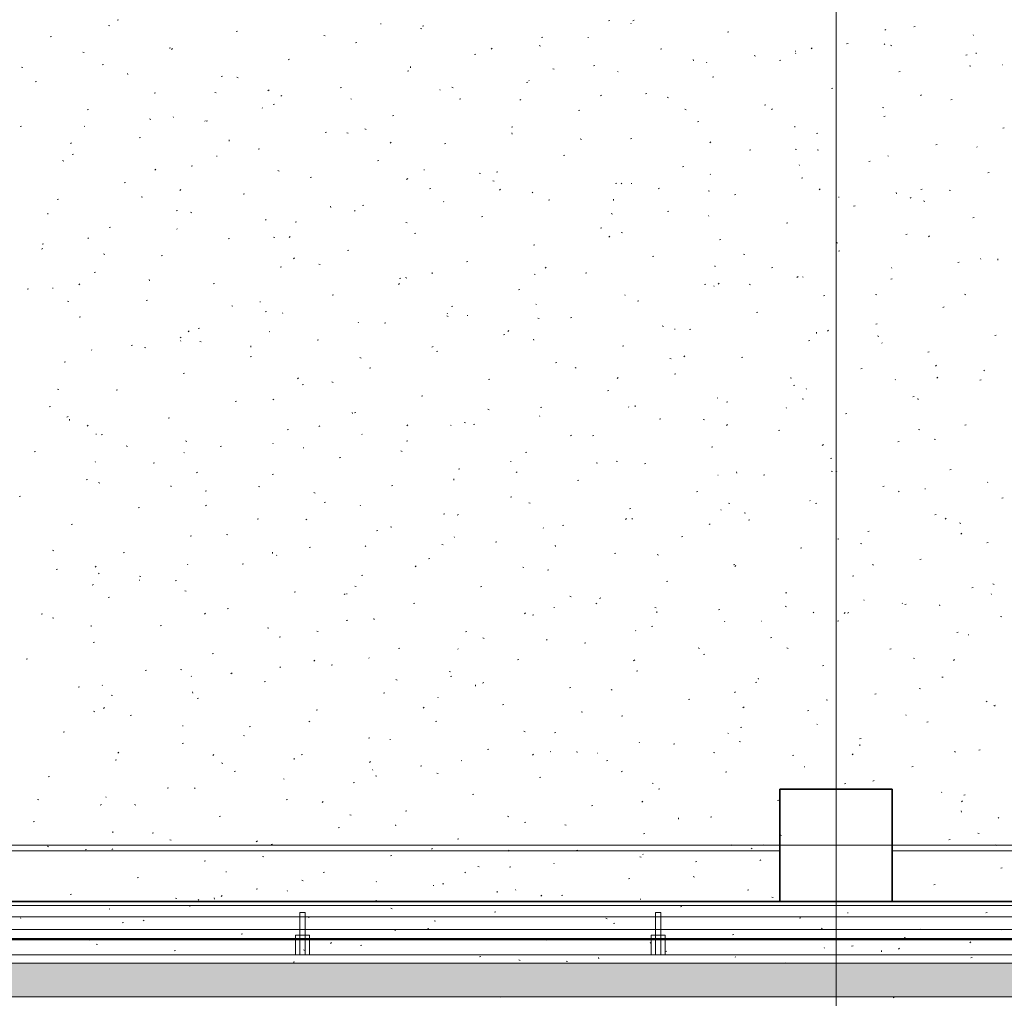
# Model space of a CAD drawing. Extents: x -743 to 300, y 62 to 1112.
# Tile 114 of 179: x -363 to -293, y 764 to 834. Entities that reach past the tile are written whole.
import ezdxf
from ezdxf.lldxf.tags import DXFTag

# ---------------------------------------------------------------- set-up
doc = ezdxf.new("R2010")
doc.units = 0
doc.layers.get('0').update_dxf_attribs({"lineweight": 13})
for name, color, linetype, lineweight, true_color in [('30 -33 Aussenwände- 3 Aussenstützen', 7, 'Continuous', 50, 0x0000dd), ('30 -35 Decken- 1 Konstruktion-Träger- Stahlbeton', 7, 'Continuous', 13, 0x33aa00), ('30 -36 Dächer- 1 Konstruktion', 7, 'Continuous', 35, 0x6666cc), ('30 -36 Dächer- 3 Dachbeläge', 7, 'Continuous', 15, 0x9999ff), ('30 -36 Dächer- 4 Dachbekleidungen', 7, 'Continuous', 9, 0xccccff), ('60- 61 allgemeine Ausstattung- 4 Terrassen', 9, 'Continuous', 9, 0x808080)]:
    doc.layers.add(name, color=color, linetype=linetype, lineweight=lineweight, true_color=true_color)
doc.layers.add('70 -71 Achsen- 1 Gebäudeachsen', color=7, linetype='STRICHPUNKT2-A06CPV7LL0', lineweight=18)
tags = doc.linetypes.add('grob-A06CPV7GL0', pattern=[14, 3, -8, 3]).pattern_tags.tags
tags[8:9] = [DXFTag(74, 4), DXFTag(75, 0), DXFTag(340, '0'), DXFTag(46, 0.0), DXFTag(50, 0.0), DXFTag(44, 0.0), DXFTag(45, 0.0)]
tags[6:7] = [DXFTag(74, 4), DXFTag(75, 0), DXFTag(340, '0'), DXFTag(46, 0.0), DXFTag(50, 0.0), DXFTag(44, 0.0), DXFTag(45, 0.0)]
tags[4:5] = [DXFTag(74, 4), DXFTag(75, 0), DXFTag(340, '0'), DXFTag(46, 0.0), DXFTag(50, 0.0), DXFTag(44, 0.0), DXFTag(45, 0.0)]
tags = doc.linetypes.add('STRICHPUNKT2-A06CPV7LL0', pattern=[12.7, 6.35, -3.175, 0, -3.175]).pattern_tags.tags
tags[10:11] = [DXFTag(74, 4), DXFTag(75, 0), DXFTag(340, '0'), DXFTag(46, 0.0), DXFTag(50, 0.0), DXFTag(44, 0.0), DXFTag(45, 0.0)]
tags[8:9] = [DXFTag(74, 4), DXFTag(75, 0), DXFTag(340, '0'), DXFTag(46, 0.0), DXFTag(50, 0.0), DXFTag(44, 0.0), DXFTag(45, 0.0)]
tags[6:7] = [DXFTag(74, 4), DXFTag(75, 0), DXFTag(340, '0'), DXFTag(46, 0.0), DXFTag(50, 0.0), DXFTag(44, 0.0), DXFTag(45, 0.0)]
tags[4:5] = [DXFTag(74, 4), DXFTag(75, 0), DXFTag(340, '0'), DXFTag(46, 0.0), DXFTag(50, 0.0), DXFTag(44, 0.0), DXFTag(45, 0.0)]

# ---------------------------------------------------------------- blocks, each defined once
blk = doc.blocks.new('Referenz-A06CPV7ML0')
at = {"layer": '30 -33 Aussenwände- 3 Aussenstützen', "color": 0, "linetype": 'Continuous', "lineweight": 35, "ltscale": 0.35}
for p, q in [((-300.852, 778.912), (-308.852, 778.912)), ((-308.852, 778.912), (-308.852, 770.912)), ((-300.852, 770.912), (-300.852, 778.912)), ((-308.852, 770.912), (-300.852, 770.912))]:
    blk.add_line(p, q, dxfattribs=at)
at = {"layer": '30 -33 Aussenwände- 3 Aussenstützen', "color": 0, "lineweight": 9}
for p, q in [((-304.852, 775.912), (-304.852, 773.912)), ((-305.852, 774.912), (-303.852, 774.912))]:
    blk.add_line(p, q, dxfattribs=at)
at = {"layer": '30 -35 Decken- 1 Konstruktion-Träger- Stahlbeton', "color": 0, "linetype": 'grob-A06CPV7GL0', "lineweight": -2, "ltscale": 0.13}
for p, q in [((-452.852, 774.512), (-308.852, 774.512)), ((-300.852, 774.512), (-156.852, 774.512)), ((-452.852, 770.912), (-308.852, 770.912)), ((-300.852, 770.912), (-156.852, 770.912))]:
    blk.add_line(p, q, dxfattribs=at)
at = {"layer": '30 -35 Decken- 1 Konstruktion-Träger- Stahlbeton', "color": 0, "lineweight": 35}
for p, q in [((-308.852, 774.512), (-308.852, 770.912)), ((-300.852, 774.512), (-300.852, 770.912))]:
    blk.add_line(p, q, dxfattribs=at)
at = {"layer": '30 -36 Dächer- 1 Konstruktion', "color": 0, "linetype": 'Continuous', "ltscale": 0.35}
blk.add_line((76.456, 770.912), (-608.852, 770.912), dxfattribs=at)
at = {"layer": '30 -36 Dächer- 1 Konstruktion', "color": 0, "lineweight": 25}
for p, q in [((-608.852, 770.912), (76.456, 770.912)), ((76.456, 770.912), (-608.852, 770.912)), ((76.456, 770.912), (-608.852, 770.912))]:
    blk.add_line(p, q, dxfattribs=at)
at = {"layer": '30 -36 Dächer- 1 Konstruktion', "color": 0, "lineweight": 5}
for p, q in [((-608.852, 770.912), (76.456, 770.912)), ((76.456, 770.912), (-608.852, 770.912)), ((76.456, 770.912), (-608.852, 770.912))]:
    blk.add_line(p, q, dxfattribs=at)
at = {"layer": '30 -36 Dächer- 1 Konstruktion', "color": 0, "lineweight": -2}
for p, q in [((-608.852, 770.912), (76.456, 770.912)), ((76.456, 770.912), (-608.852, 770.912)), ((76.456, 770.912), (-608.852, 770.912))]:
    blk.add_line(p, q, dxfattribs=at)
at = {"layer": '30 -36 Dächer- 1 Konstruktion', "color": 0}
blk.add_line((76.456, 770.912), (-608.852, 770.912), dxfattribs=at)
at = {"layer": '30 -36 Dächer- 3 Dachbeläge', "color": 0, "linetype": 'Continuous', "ltscale": 0.15}
for p, q in [((76.456, 766.512), (-606.852, 766.512)), ((-603.052, 764.112), (76.456, 764.112))]:
    blk.add_line(p, q, dxfattribs=at)
at = {"layer": '30 -36 Dächer- 3 Dachbeläge', "color": 0, "lineweight": 9}
for p, q in [((-603.052, 764.112), (76.456, 764.112)), ((-328.783, 764.093), (-328.707, 764.112)), ((-300.788, 764.051), (-300.712, 764.07))]:
    blk.add_line(p, q, dxfattribs=at)
at = {"layer": '30 -36 Dächer- 3 Dachbeläge', "color": 0, "lineweight": 0}
for points in [[(-603.052, 764.112), (-603.052, 766.512), (76.456, 765.155)], [(76.456, 765.155), (-603.052, 766.512), (76.456, 766.512)], [(-603.052, 764.112), (76.456, 765.155), (76.456, 764.112)]]:
    blk.add_solid(points, dxfattribs=at)
at = {"layer": '30 -36 Dächer- 4 Dachbekleidungen', "color": 0, "linetype": 'Continuous', "ltscale": 0.13}
for p, q in [((-600.452, 770.612), (76.456, 770.612)), ((-342.652, 770.112), (-343.052, 770.112)), ((-343.052, 770.112), (-343.052, 768.512)), ((-342.652, 768.512), (-342.652, 770.112)), ((-317.319, 770.112), (-317.719, 770.112)), ((-317.719, 770.112), (-317.719, 768.512)), ((-317.319, 768.512), (-317.319, 770.112)), ((76.456, 769.812), (-600.452, 769.812)), ((-600.452, 768.912), (76.456, 768.912)), ((-343.052, 768.512), (-343.352, 768.512)), ((-343.352, 768.512), (-343.352, 767.112)), ((-343.052, 767.112), (-343.052, 768.512)), ((-343.052, 768.512), (-342.652, 768.512)), ((-342.652, 768.512), (-342.652, 767.112)), ((-342.652, 768.512), (-342.352, 768.512)), ((-342.352, 768.512), (-342.352, 767.112)), ((-317.719, 768.512), (-318.019, 768.512)), ((-318.019, 768.512), (-318.019, 767.112)), ((-317.719, 767.112), (-317.719, 768.512)), ((-317.719, 768.512), (-317.319, 768.512)), ((-317.319, 768.512), (-317.319, 767.112)), ((-317.319, 768.512), (-317.019, 768.512)), ((-317.019, 768.512), (-317.019, 767.112)), ((76.456, 767.112), (-600.452, 767.112)), ((-343.352, 767.112), (-343.052, 767.112)), ((-342.652, 767.112), (-343.052, 767.112)), ((-342.352, 767.112), (-342.652, 767.112)), ((-318.019, 767.112), (-317.719, 767.112)), ((-317.319, 767.112), (-317.719, 767.112)), ((-317.019, 767.112), (-317.319, 767.112))]:
    blk.add_line(p, q, dxfattribs=at)
at = {"layer": '60- 61 allgemeine Ausstattung- 4 Terrassen', "color": 0}
for p, q in [((-356.662, 833.298), (-356.57, 833.261)), ((-356.05, 833.67), (-355.955, 833.694)), ((-337.296, 833.407), (-337.252, 833.404)), ((-334.313, 833.237), (-334.217, 833.261)), ((-321.057, 833.617), (-320.961, 833.64)), ((-319.459, 833.452), (-319.442, 833.411)), ((-319.234, 833.675), (-319.315, 833.619)), ((-299.319, 833.184), (-299.224, 833.208)), ((-360.825, 832.479), (-360.73, 832.503)), ((-347.569, 832.858), (-347.474, 832.882)), ((-341.332, 832.58), (-341.241, 832.543)), ((-334.441, 833.079), (-334.347, 833.051)), ((-325.832, 832.426), (-325.736, 832.45)), ((-322.533, 832.433), (-322.488, 832.43)), ((-312.576, 832.805), (-312.48, 832.829)), ((-301.303, 833.007), (-301.383, 832.951)), ((-295.049, 832.585), (-295.081, 832.622)), ((-339.088, 832.047), (-338.992, 832.071)), ((-326.002, 831.862), (-325.911, 831.825)), ((-304.095, 831.994), (-303.999, 832.017)), ((-301.38, 831.936), (-301.413, 831.973)), ((-300.962, 831.88), (-300.868, 831.851)), ((-358.507, 831.401), (-358.413, 831.373)), ((-352.344, 831.668), (-352.249, 831.692)), ((-352.103, 831.657), (-352.175, 831.59)), ((-330.607, 831.235), (-330.511, 831.259)), ((-329.332, 831.681), (-329.404, 831.614)), ((-317.351, 831.615), (-317.255, 831.638)), ((-310.673, 831.143), (-310.582, 831.106)), ((-307.769, 831.459), (-307.725, 831.456)), ((-307.711, 831.287), (-307.744, 831.323)), ((-306.56, 831.705), (-306.632, 831.638)), ((-295.613, 831.182), (-295.518, 831.206)), ((-294.865, 831.264), (-294.874, 831.352)), ((-362.865, 830.329), (-362.774, 830.293)), ((-357.119, 830.477), (-357.024, 830.501)), ((-343.863, 830.856), (-343.768, 830.88)), ((-335.153, 830.284), (-335.162, 830.372)), ((-322.126, 830.424), (-322.03, 830.448)), ((-315.009, 830.774), (-315.018, 830.862)), ((-314.042, 830.637), (-314.075, 830.674)), ((-308.87, 830.803), (-308.774, 830.827)), ((-295.343, 830.425), (-295.252, 830.388)), ((-293.005, 830.485), (-292.961, 830.482)), ((-355.297, 829.793), (-355.306, 829.881)), ((-348.638, 829.666), (-348.543, 829.69)), ((-347.536, 829.611), (-347.445, 829.574)), ((-335.382, 830.045), (-335.286, 830.069)), ((-325.028, 830.202), (-324.934, 830.173)), ((-320.373, 829.988), (-320.406, 830.025)), ((-313.645, 829.613), (-313.549, 829.636)), ((-300.389, 829.992), (-300.293, 830.015)), ((-361.894, 829.287), (-361.799, 829.31)), ((-326.901, 829.233), (-326.805, 829.257)), ((-326.704, 829.339), (-326.737, 829.375)), ((-353.413, 828.475), (-353.318, 828.499)), ((-349.095, 828.524), (-349.001, 828.495)), ((-345.229, 828.698), (-345.309, 828.642)), ((-344.317, 828.313), (-344.389, 828.246)), ((-340.157, 828.854), (-340.062, 828.878)), ((-333.036, 828.689), (-333.069, 828.726)), ((-332.206, 828.893), (-332.115, 828.856)), ((-321.545, 828.337), (-321.617, 828.27)), ((-318.42, 828.422), (-318.324, 828.446)), ((-305.164, 828.801), (-305.068, 828.825)), ((-298.774, 828.361), (-298.846, 828.294)), ((-344.932, 827.664), (-344.837, 827.688)), ((-339.367, 828.04), (-339.4, 828.077)), ((-331.676, 828.043), (-331.58, 828.067)), ((-327.297, 828.03), (-327.378, 827.973)), ((-316.877, 828.175), (-316.785, 828.138)), ((-309.939, 827.611), (-309.843, 827.634)), ((-296.683, 827.99), (-296.587, 828.013)), ((-358.188, 827.285), (-358.093, 827.308)), ((-345.698, 827.391), (-345.731, 827.427)), ((-336.451, 826.852), (-336.356, 826.876)), ((-323.195, 827.231), (-323.099, 827.255)), ((-315.616, 827.324), (-315.522, 827.295)), ((-309.365, 827.362), (-309.446, 827.305)), ((-301.547, 827.456), (-301.456, 827.419)), ((-301.458, 826.799), (-301.362, 826.823)), ((-362.963, 826.094), (-362.868, 826.118)), ((-358.36, 826.092), (-358.393, 826.129)), ((-353.74, 826.642), (-353.648, 826.606)), ((-352.029, 826.741), (-352.062, 826.778)), ((-349.796, 826.51), (-349.779, 826.469)), ((-349.707, 826.473), (-349.612, 826.497)), ((-314.714, 826.42), (-314.618, 826.444)), ((-307.78, 826.043), (-307.789, 826.131)), ((-341.226, 825.662), (-341.131, 825.686)), ((-339.682, 825.646), (-339.588, 825.617)), ((-338.41, 825.924), (-338.319, 825.887)), ((-327.97, 826.041), (-327.874, 826.065)), ((-327.924, 825.553), (-327.933, 825.641)), ((-306.233, 825.609), (-306.137, 825.632)), ((-292.977, 825.988), (-292.881, 826.011)), ((-359.301, 824.944), (-359.373, 824.877)), ((-354.482, 825.283), (-354.387, 825.306)), ((-348.068, 825.063), (-348.077, 825.151)), ((-336.53, 824.969), (-336.602, 824.901)), ((-332.745, 824.85), (-332.65, 824.874)), ((-323.08, 825.206), (-322.989, 825.169)), ((-319.489, 825.229), (-319.393, 825.253)), ((-313.759, 824.993), (-313.831, 824.926)), ((-297.752, 824.797), (-297.656, 824.821)), ((-359.257, 824.092), (-359.162, 824.116)), ((-346.001, 824.471), (-345.906, 824.495)), ((-324.264, 824.039), (-324.168, 824.063)), ((-311.008, 824.418), (-310.912, 824.442)), ((-307.751, 824.488), (-307.66, 824.451)), ((-306.203, 824.446), (-306.109, 824.418)), ((-301.125, 823.972), (-301.158, 824.009)), ((-294.794, 824.622), (-294.827, 824.658)), ((-359.943, 823.674), (-359.852, 823.637)), ((-350.776, 823.281), (-350.681, 823.304)), ((-348.976, 823.991), (-348.932, 823.989)), ((-337.52, 823.66), (-337.425, 823.684)), ((-307.456, 823.323), (-307.489, 823.36)), ((-302.527, 823.607), (-302.431, 823.63)), ((-353.291, 823.053), (-353.372, 822.996)), ((-344.614, 822.955), (-344.522, 822.918)), ((-334.212, 823.017), (-334.168, 823.015)), ((-330.27, 822.768), (-330.176, 822.74)), ((-329.039, 822.848), (-328.944, 822.872)), ((-315.783, 823.227), (-315.687, 823.251)), ((-313.787, 822.674), (-313.82, 822.71)), ((-294.046, 822.795), (-293.95, 822.819)), ((-355.551, 822.09), (-355.456, 822.114)), ((-342.295, 822.469), (-342.2, 822.493)), ((-335.36, 822.384), (-335.44, 822.328)), ((-329.284, 822.237), (-329.193, 822.2)), ((-320.558, 822.037), (-320.462, 822.061)), ((-320.118, 822.024), (-320.151, 822.061)), ((-319.448, 822.043), (-319.404, 822.04)), ((-307.302, 822.416), (-307.206, 822.44)), ((-351.515, 821.6), (-351.587, 821.533)), ((-347.07, 821.279), (-346.975, 821.302)), ((-333.814, 821.658), (-333.719, 821.682)), ((-328.744, 821.624), (-328.816, 821.557)), ((-326.45, 821.375), (-326.483, 821.412)), ((-317.428, 821.716), (-317.508, 821.66)), ((-313.955, 821.519), (-313.863, 821.482)), ((-312.077, 821.225), (-311.981, 821.249)), ((-305.972, 821.648), (-306.044, 821.581)), ((-300.551, 821.312), (-300.56, 821.4)), ((-298.821, 821.605), (-298.725, 821.628)), ((-296.791, 821.569), (-296.697, 821.54)), ((-360.326, 820.899), (-360.231, 820.923)), ((-354.336, 821.09), (-354.242, 821.061)), ((-338.589, 820.467), (-338.494, 820.491)), ((-332.781, 820.726), (-332.814, 820.762)), ((-325.333, 820.846), (-325.238, 820.87)), ((-320.695, 820.822), (-320.704, 820.91)), ((-304.684, 821.069), (-304.64, 821.066)), ((-299.496, 821.048), (-299.577, 820.991)), ((-298.625, 820.8), (-298.534, 820.764)), ((-360.983, 819.841), (-360.992, 819.929)), ((-351.845, 820.088), (-351.75, 820.112)), ((-350.817, 819.987), (-350.726, 819.95)), ((-340.839, 820.332), (-340.848, 820.42)), ((-339.112, 820.076), (-339.145, 820.113)), ((-320.857, 819.891), (-320.763, 819.862)), ((-316.852, 820.035), (-316.756, 820.059)), ((-303.596, 820.414), (-303.5, 820.438)), ((-345.443, 819.427), (-345.476, 819.463)), ((-343.364, 819.277), (-343.269, 819.3)), ((-335.488, 819.268), (-335.397, 819.231)), ((-330.108, 819.656), (-330.013, 819.68)), ((-313.928, 819.763), (-313.911, 819.722)), ((-308.371, 819.223), (-308.275, 819.247)), ((-295.115, 819.603), (-295.019, 819.626)), ((-356.62, 818.897), (-356.525, 818.921)), ((-351.774, 818.778), (-351.807, 818.814)), ((-334.883, 818.465), (-334.788, 818.489)), ((-321.627, 818.844), (-321.532, 818.868)), ((-320.158, 818.55), (-320.067, 818.513)), ((-299.89, 818.412), (-299.794, 818.436)), ((-361.395, 817.707), (-361.3, 817.731)), ((-358.105, 818.128), (-358.138, 818.165)), ((-348.139, 818.086), (-348.044, 818.11)), ((-344.924, 818.213), (-344.83, 818.184)), ((-343.728, 818.256), (-343.8, 818.189)), ((-320.957, 818.28), (-321.029, 818.213)), ((-313.146, 818.033), (-313.05, 818.057)), ((-304.829, 817.832), (-304.737, 817.795)), ((-298.186, 818.304), (-298.258, 818.237)), ((-361.354, 817.407), (-361.434, 817.351)), ((-357.021, 817.018), (-356.93, 816.981)), ((-339.658, 817.275), (-339.563, 817.298)), ((-326.402, 817.654), (-326.307, 817.678)), ((-311.445, 817.013), (-311.351, 816.984)), ((-304.665, 817.221), (-304.569, 817.245)), ((-352.914, 816.895), (-352.819, 816.919)), ((-343.422, 816.739), (-343.503, 816.683)), ((-341.692, 816.299), (-341.6, 816.263)), ((-331.177, 816.463), (-331.082, 816.487)), ((-317.921, 816.842), (-317.826, 816.866)), ((-296.184, 816.41), (-296.088, 816.434)), ((-294.539, 816.658), (-294.572, 816.695)), ((-293.322, 816.581), (-293.331, 816.67)), ((-357.689, 815.705), (-357.594, 815.729)), ((-344.433, 816.084), (-344.338, 816.108)), ((-333.61, 815.601), (-333.619, 815.689)), ((-325.49, 816.071), (-325.571, 816.014)), ((-322.696, 815.652), (-322.601, 815.676)), ((-313.466, 816.091), (-313.475, 816.179)), ((-309.44, 816.031), (-309.344, 816.055)), ((-300.87, 816.009), (-300.903, 816.045)), ((-358.713, 814.888), (-358.785, 814.82)), ((-353.754, 815.11), (-353.763, 815.199)), ((-349.208, 814.893), (-349.113, 814.917)), ((-335.942, 814.912), (-336.014, 814.845)), ((-335.952, 815.273), (-335.857, 815.296)), ((-335.511, 815.335), (-335.417, 815.306)), ((-326.362, 815.581), (-326.271, 815.544)), ((-313.171, 814.936), (-313.243, 814.869)), ((-307.559, 815.402), (-307.639, 815.346)), ((-307.201, 815.359), (-307.234, 815.396)), ((-300.959, 815.219), (-300.863, 815.243)), ((-362.465, 814.514), (-362.369, 814.538)), ((-360.655, 814.576), (-360.611, 814.573)), ((-327.471, 814.461), (-327.376, 814.485)), ((-314.215, 814.84), (-314.12, 814.864)), ((-313.533, 814.71), (-313.565, 814.746)), ((-311.032, 814.863), (-310.941, 814.826)), ((-359.578, 813.657), (-359.484, 813.628)), ((-353.983, 813.703), (-353.888, 813.727)), ((-345.891, 813.602), (-345.847, 813.599)), ((-340.727, 814.082), (-340.632, 814.106)), ((-319.864, 814.061), (-319.897, 814.097)), ((-318.99, 813.65), (-318.895, 813.674)), ((-305.734, 814.029), (-305.638, 814.053)), ((-302.032, 814.135), (-301.938, 814.106)), ((-295.703, 814.145), (-295.612, 814.108)), ((-347.895, 813.331), (-347.804, 813.294)), ((-345.502, 812.891), (-345.407, 812.915)), ((-344.265, 812.821), (-344.249, 812.78)), ((-332.526, 812.762), (-332.559, 812.798)), ((-332.246, 813.271), (-332.151, 813.294)), ((-326.195, 813.411), (-326.228, 813.448)), ((-310.509, 812.838), (-310.414, 812.862)), ((-297.253, 813.217), (-297.157, 813.241)), ((-358.759, 812.512), (-358.663, 812.536)), ((-338.857, 812.112), (-338.89, 812.149)), ((-337.021, 812.08), (-336.926, 812.104)), ((-332.566, 812.612), (-332.475, 812.576)), ((-331.128, 812.628), (-331.083, 812.625)), ((-326.099, 812.457), (-326.005, 812.428)), ((-323.765, 812.459), (-323.67, 812.483)), ((-350.927, 811.543), (-350.999, 811.476)), ((-350.277, 811.701), (-350.182, 811.725)), ((-345.188, 811.463), (-345.221, 811.5)), ((-328.155, 811.568), (-328.227, 811.5)), ((-317.236, 811.894), (-317.145, 811.857)), ((-316.364, 811.654), (-316.32, 811.651)), ((-315.284, 811.648), (-315.189, 811.672)), ((-306.237, 811.36), (-306.246, 811.448)), ((-305.384, 811.592), (-305.456, 811.525)), ((-302.028, 812.027), (-301.932, 812.051)), ((-351.485, 811.094), (-351.565, 811.037)), ((-351.52, 810.814), (-351.552, 810.85)), ((-350.165, 810.779), (-350.071, 810.75)), ((-341.796, 810.889), (-341.701, 810.913)), ((-328.54, 811.269), (-328.445, 811.292)), ((-326.381, 810.87), (-326.39, 810.958)), ((-306.803, 810.836), (-306.708, 810.86)), ((-301.907, 811.176), (-301.815, 811.139)), ((-301.6, 810.68), (-301.556, 810.677)), ((-293.547, 811.215), (-293.451, 811.239)), ((-357.851, 810.164), (-357.884, 810.201)), ((-355.053, 810.51), (-354.957, 810.534)), ((-354.099, 810.362), (-354.008, 810.325)), ((-346.525, 810.38), (-346.534, 810.468)), ((-333.553, 810.425), (-333.633, 810.369)), ((-333.315, 810.078), (-333.22, 810.102)), ((-320.059, 810.457), (-319.964, 810.481)), ((-298.322, 810.025), (-298.226, 810.049)), ((-359.828, 809.32), (-359.732, 809.344)), ((-346.571, 809.699), (-346.476, 809.723)), ((-338.77, 809.644), (-338.678, 809.607)), ((-324.834, 809.267), (-324.739, 809.29)), ((-316.686, 809.58), (-316.592, 809.551)), ((-315.621, 809.757), (-315.702, 809.701)), ((-311.578, 809.646), (-311.483, 809.67)), ((-338.09, 808.887), (-337.995, 808.911)), ((-323.44, 808.925), (-323.349, 808.888)), ((-303.097, 808.834), (-303.002, 808.858)), ((-297.689, 809.089), (-297.77, 809.032)), ((-294.284, 808.694), (-294.317, 808.731)), ((-351.347, 808.508), (-351.251, 808.532)), ((-343.14, 808.199), (-343.212, 808.132)), ((-340.753, 807.902), (-340.659, 807.873)), ((-329.609, 808.076), (-329.514, 808.1)), ((-320.369, 808.223), (-320.441, 808.156)), ((-316.353, 808.455), (-316.258, 808.479)), ((-308.11, 808.207), (-308.019, 808.17)), ((-300.615, 808.045), (-300.648, 808.081)), ((-297.598, 808.248), (-297.67, 808.18)), ((-294.616, 808.023), (-294.52, 808.047)), ((-360.303, 807.393), (-360.212, 807.356)), ((-356.122, 807.318), (-356.026, 807.342)), ((-342.865, 807.697), (-342.77, 807.721)), ((-321.128, 807.265), (-321.033, 807.288)), ((-307.872, 807.644), (-307.777, 807.668)), ((-306.947, 807.395), (-306.98, 807.432)), ((-347.641, 806.506), (-347.545, 806.53)), ((-344.973, 806.675), (-344.882, 806.638)), ((-334.384, 806.885), (-334.289, 806.909)), ((-313.278, 806.746), (-313.311, 806.783)), ((-312.647, 806.453), (-312.552, 806.477)), ((-307.274, 806.702), (-307.18, 806.673)), ((-299.391, 806.832), (-299.296, 806.856)), ((-299.008, 806.629), (-299.017, 806.718)), ((-360.897, 806.127), (-360.801, 806.151)), ((-329.644, 805.957), (-329.552, 805.92)), ((-325.903, 806.074), (-325.808, 806.098)), ((-319.609, 806.097), (-319.642, 806.133)), ((-319.152, 806.139), (-319.161, 806.227)), ((-308.397, 806.074), (-308.381, 806.033)), ((-359.547, 805.448), (-359.628, 805.392)), ((-359.44, 805.158), (-359.449, 805.247)), ((-352.416, 805.316), (-352.32, 805.34)), ((-339.296, 805.649), (-339.305, 805.737)), ((-339.159, 805.695), (-339.064, 805.719)), ((-325.94, 805.447), (-325.973, 805.484)), ((-317.422, 805.263), (-317.327, 805.286)), ((-314.314, 805.238), (-314.223, 805.201)), ((-304.166, 805.642), (-304.071, 805.666)), ((-358.125, 804.831), (-358.197, 804.764)), ((-343.935, 804.504), (-343.839, 804.528)), ((-341.615, 804.78), (-341.696, 804.723)), ((-335.354, 804.855), (-335.426, 804.788)), ((-332.271, 804.798), (-332.304, 804.835)), ((-331.341, 805.024), (-331.246, 804.995)), ((-330.678, 804.884), (-330.583, 804.907)), ((-312.582, 804.879), (-312.654, 804.812)), ((-308.941, 804.451), (-308.846, 804.475)), ((-298.985, 804.52), (-298.893, 804.483)), ((-295.685, 804.83), (-295.59, 804.854)), ((-357.571, 804.186), (-357.526, 804.183)), ((-357.191, 804.125), (-357.095, 804.149)), ((-351.177, 803.706), (-351.086, 803.669)), ((-338.602, 804.149), (-338.635, 804.185)), ((-335.453, 803.693), (-335.358, 803.717)), ((-323.684, 804.112), (-323.764, 804.055)), ((-322.197, 804.072), (-322.102, 804.096)), ((-300.46, 803.64), (-300.365, 803.664)), ((-297.862, 803.824), (-297.767, 803.795)), ((-355.407, 803.346), (-355.313, 803.317)), ((-348.71, 803.314), (-348.614, 803.338)), ((-344.934, 803.499), (-344.967, 803.536)), ((-342.807, 803.212), (-342.763, 803.209)), ((-335.847, 802.988), (-335.756, 802.951)), ((-313.716, 803.261), (-313.621, 803.284)), ((-305.752, 803.443), (-305.832, 803.387)), ((-361.966, 802.935), (-361.87, 802.959)), ((-351.265, 802.85), (-351.298, 802.887)), ((-340.229, 802.502), (-340.133, 802.526)), ((-326.972, 802.882), (-326.877, 802.905)), ((-320.518, 802.269), (-320.427, 802.233)), ((-305.235, 802.449), (-305.14, 802.473)), ((-357.596, 802.201), (-357.629, 802.237)), ((-353.485, 802.123), (-353.389, 802.147)), ((-331.747, 801.691), (-331.652, 801.715)), ((-328.043, 802.238), (-327.999, 802.235)), ((-321.928, 802.146), (-321.834, 802.117)), ((-318.491, 802.07), (-318.396, 802.094)), ((-296.754, 801.638), (-296.659, 801.662)), ((-358.26, 800.933), (-358.164, 800.957)), ((-350.339, 801.487), (-350.411, 801.419)), ((-345.004, 801.312), (-344.908, 801.336)), ((-332.067, 800.918), (-332.076, 801.006)), ((-327.567, 801.511), (-327.639, 801.444)), ((-323.266, 800.88), (-323.171, 800.903)), ((-313.279, 801.264), (-313.235, 801.261)), ((-311.923, 801.408), (-311.932, 801.496)), ((-310.01, 801.259), (-309.915, 801.282)), ((-305.188, 801.551), (-305.097, 801.514)), ((-304.796, 801.535), (-304.868, 801.468)), ((-357.381, 800.737), (-357.29, 800.7)), ((-352.211, 800.428), (-352.22, 800.516)), ((-345.995, 800.468), (-345.9, 800.439)), ((-336.523, 800.5), (-336.427, 800.524)), ((-301.529, 800.447), (-301.434, 800.471)), ((-298.516, 800.29), (-298.471, 800.287)), ((-294.03, 800.73), (-294.062, 800.767)), ((-363.035, 799.742), (-362.939, 799.766)), ((-349.779, 800.121), (-349.683, 800.145)), ((-342.051, 800.019), (-341.96, 799.982)), ((-328.041, 799.689), (-327.946, 799.713)), ((-314.785, 800.068), (-314.69, 800.092)), ((-306.692, 799.432), (-306.725, 799.468)), ((-300.361, 800.081), (-300.394, 800.118)), ((-293.048, 799.636), (-292.953, 799.66)), ((-354.554, 798.931), (-354.458, 798.955)), ((-349.678, 799.134), (-349.758, 799.078)), ((-341.298, 799.31), (-341.202, 799.334)), ((-338.735, 799.132), (-338.718, 799.091)), ((-326.722, 799.301), (-326.63, 799.264)), ((-319.56, 798.878), (-319.465, 798.901)), ((-313.023, 798.782), (-313.056, 798.819)), ((-312.516, 799.269), (-312.421, 799.24)), ((-306.304, 799.257), (-306.209, 799.28)), ((-346.073, 798.119), (-345.977, 798.143)), ((-342.552, 798.142), (-342.624, 798.075)), ((-332.817, 798.498), (-332.721, 798.522)), ((-331.746, 798.466), (-331.827, 798.41)), ((-319.781, 798.167), (-319.853, 798.099)), ((-319.354, 798.133), (-319.387, 798.17)), ((-311.392, 798.582), (-311.301, 798.546)), ((-311.079, 798.066), (-310.984, 798.09)), ((-297.823, 798.445), (-297.728, 798.469)), ((-297.009, 798.191), (-297.081, 798.124)), ((-359.329, 797.74), (-359.233, 797.764)), ((-336.582, 797.59), (-336.488, 797.562)), ((-325.685, 797.484), (-325.718, 797.52)), ((-324.335, 797.687), (-324.24, 797.711)), ((-313.814, 797.798), (-313.895, 797.741)), ((-296.062, 797.864), (-295.971, 797.827)), ((-350.848, 796.929), (-350.752, 796.953)), ((-348.255, 797.05), (-348.164, 797.013)), ((-337.592, 797.308), (-337.496, 797.332)), ((-332.017, 796.834), (-332.049, 796.871)), ((-315.854, 796.876), (-315.759, 796.899)), ((-304.693, 796.677), (-304.703, 796.765)), ((-302.598, 797.255), (-302.503, 797.278)), ((-295.883, 797.13), (-295.963, 797.073)), ((-342.367, 796.117), (-342.271, 796.141)), ((-338.348, 796.185), (-338.381, 796.222)), ((-332.925, 796.332), (-332.834, 796.295)), ((-329.111, 796.496), (-329.015, 796.52)), ((-324.837, 796.187), (-324.847, 796.275)), ((-307.373, 796.064), (-307.278, 796.088)), ((-303.103, 796.391), (-303.009, 796.362)), ((-294.117, 796.443), (-294.022, 796.467)), ((-360.649, 795.912), (-360.554, 795.884)), ((-355.623, 795.738), (-355.527, 795.762)), ((-344.982, 795.697), (-344.991, 795.785)), ((-344.679, 795.536), (-344.712, 795.572)), ((-333.886, 795.306), (-333.79, 795.33)), ((-320.629, 795.685), (-320.534, 795.709)), ((-317.596, 795.614), (-317.505, 795.577)), ((-298.892, 795.253), (-298.797, 795.276)), ((-360.398, 794.548), (-360.302, 794.571)), ((-357.537, 794.774), (-357.609, 794.707)), ((-351.01, 794.886), (-351.043, 794.923)), ((-347.142, 794.927), (-347.046, 794.951)), ((-334.766, 794.798), (-334.838, 794.731)), ((-327.17, 794.713), (-327.076, 794.684)), ((-312.148, 794.874), (-312.053, 794.897)), ((-311.994, 794.822), (-312.066, 794.755)), ((-302.266, 794.895), (-302.175, 794.858)), ((-357.341, 794.237), (-357.374, 794.273)), ((-354.459, 794.081), (-354.367, 794.045)), ((-338.661, 794.115), (-338.565, 794.139)), ((-325.405, 794.494), (-325.309, 794.518)), ((-303.667, 794.062), (-303.572, 794.086)), ((-357.74, 793.489), (-357.821, 793.433)), ((-354.486, 793.797), (-354.442, 793.794)), ((-351.917, 793.736), (-351.821, 793.76)), ((-339.129, 793.363), (-339.038, 793.326)), ((-330.18, 793.304), (-330.084, 793.328)), ((-316.923, 793.683), (-316.828, 793.707)), ((-295.186, 793.251), (-295.091, 793.274)), ((-293.691, 793.513), (-293.597, 793.484)), ((-356.692, 792.546), (-356.596, 792.569)), ((-351.236, 793.035), (-351.142, 793.006)), ((-343.436, 792.925), (-343.34, 792.949)), ((-339.809, 792.821), (-339.889, 792.764)), ((-339.723, 792.823), (-339.678, 792.82)), ((-323.8, 792.645), (-323.708, 792.608)), ((-321.699, 792.492), (-321.603, 792.516)), ((-308.442, 792.872), (-308.347, 792.895)), ((-293.775, 792.767), (-293.808, 792.803)), ((-348.211, 791.734), (-348.115, 791.758)), ((-334.955, 792.113), (-334.859, 792.137)), ((-324.959, 791.849), (-324.914, 791.846)), ((-321.877, 792.152), (-321.957, 792.096)), ((-317.757, 791.835), (-317.663, 791.806)), ((-308.47, 791.927), (-308.379, 791.89)), ((-302.867, 792.385), (-302.85, 792.344)), ((-300.106, 792.117), (-300.139, 792.154)), ((-299.961, 792.06), (-299.866, 792.084)), ((-297.464, 791.947), (-297.474, 792.035)), ((-361.467, 791.355), (-361.372, 791.379)), ((-360.662, 791.113), (-360.571, 791.076)), ((-349.751, 791.43), (-349.823, 791.363)), ((-337.752, 790.966), (-337.762, 791.054)), ((-326.979, 791.454), (-327.051, 791.387)), ((-326.474, 791.302), (-326.378, 791.326)), ((-317.608, 791.456), (-317.618, 791.544)), ((-313.217, 791.681), (-313.122, 791.705)), ((-306.437, 791.468), (-306.47, 791.505)), ((-304.208, 791.478), (-304.28, 791.411)), ((-303.945, 791.484), (-304.026, 791.428)), ((-293.14, 791.208), (-293.049, 791.171)), ((-357.897, 790.476), (-357.906, 790.564)), ((-352.986, 790.544), (-352.89, 790.567)), ((-345.333, 790.394), (-345.242, 790.358)), ((-339.73, 790.923), (-339.634, 790.947)), ((-317.993, 790.49), (-317.897, 790.514)), ((-312.768, 790.819), (-312.801, 790.855)), ((-310.195, 790.875), (-310.151, 790.872)), ((-304.736, 790.87), (-304.641, 790.893)), ((-344.505, 789.732), (-344.409, 789.756)), ((-341.824, 790.157), (-341.73, 790.128)), ((-331.249, 790.111), (-331.153, 790.135)), ((-330.003, 789.676), (-329.912, 789.639)), ((-319.099, 790.169), (-319.132, 790.206)), ((-309.511, 789.679), (-309.416, 789.703)), ((-296.255, 790.058), (-296.16, 790.082)), ((-295.431, 789.901), (-295.387, 789.898)), ((-357.761, 789.353), (-357.666, 789.377)), ((-336.024, 788.921), (-335.928, 788.945)), ((-325.431, 789.52), (-325.464, 789.556)), ((-322.768, 789.3), (-322.672, 789.324)), ((-314.674, 788.958), (-314.582, 788.921)), ((-308.345, 788.957), (-308.251, 788.929)), ((-349.28, 788.542), (-349.184, 788.565)), ((-338.093, 788.221), (-338.126, 788.258)), ((-331.762, 788.871), (-331.795, 788.907)), ((-314.287, 788.488), (-314.191, 788.512)), ((-301.03, 788.868), (-300.935, 788.891)), ((-299.344, 788.24), (-299.253, 788.203)), ((-362.536, 788.162), (-362.441, 788.186)), ((-344.424, 787.572), (-344.457, 787.608)), ((-341.964, 788.086), (-342.036, 788.018)), ((-340.799, 787.73), (-340.703, 787.754)), ((-327.543, 788.109), (-327.447, 788.133)), ((-319.193, 788.11), (-319.265, 788.043)), ((-305.805, 787.677), (-305.71, 787.701)), ((-296.421, 788.134), (-296.493, 788.067)), ((-354.055, 787.351), (-353.96, 787.375)), ((-351.537, 787.426), (-351.445, 787.389)), ((-350.755, 786.922), (-350.788, 786.959)), ((-347.871, 787.175), (-347.952, 787.119)), ((-332.411, 787.279), (-332.317, 787.251)), ((-332.318, 786.919), (-332.222, 786.943)), ((-319.062, 787.298), (-318.966, 787.322)), ((-297.324, 786.866), (-297.229, 786.889)), ((-358.83, 786.16), (-358.735, 786.184)), ((-357.086, 786.273), (-357.119, 786.31)), ((-345.574, 786.54), (-345.478, 786.563)), ((-336.207, 786.707), (-336.116, 786.67)), ((-330.523, 786.235), (-330.533, 786.323)), ((-329.939, 786.507), (-330.02, 786.451)), ((-323.837, 786.107), (-323.741, 786.131)), ((-310.581, 786.486), (-310.485, 786.51)), ((-310.379, 786.725), (-310.389, 786.813)), ((-356.478, 785.601), (-356.384, 785.573)), ((-350.667, 785.745), (-350.677, 785.833)), ((-337.093, 785.728), (-336.997, 785.752)), ((-333.204, 785.444), (-333.188, 785.403)), ((-320.877, 785.989), (-320.786, 785.952)), ((-312.008, 785.839), (-312.088, 785.782)), ((-302.099, 785.675), (-302.004, 785.699)), ((-298.932, 786.08), (-298.838, 786.051)), ((-350.349, 785.349), (-350.254, 785.373)), ((-334.178, 784.741), (-334.249, 784.674)), ((-328.612, 784.917), (-328.516, 784.941)), ((-315.356, 785.296), (-315.26, 785.32)), ((-311.406, 784.766), (-311.478, 784.698)), ((-305.548, 785.271), (-305.457, 785.234)), ((-294.076, 785.17), (-294.156, 785.114)), ((-293.618, 784.864), (-293.523, 784.887)), ((-293.52, 784.803), (-293.553, 784.839)), ((-357.74, 784.457), (-357.649, 784.42)), ((-356.949, 784.717), (-357.021, 784.65)), ((-355.124, 784.158), (-355.029, 784.182)), ((-341.868, 784.538), (-341.772, 784.561)), ((-322.999, 784.402), (-322.905, 784.373)), ((-320.131, 784.105), (-320.035, 784.129)), ((-306.875, 784.484), (-306.779, 784.508)), ((-299.851, 784.154), (-299.884, 784.19)), ((-351.402, 783.407), (-351.358, 783.404)), ((-346.643, 783.347), (-346.548, 783.371)), ((-342.411, 783.739), (-342.32, 783.702)), ((-333.387, 783.726), (-333.291, 783.75)), ((-306.182, 783.504), (-306.215, 783.541)), ((-298.393, 783.673), (-298.298, 783.697)), ((-359.899, 782.968), (-359.804, 782.992)), ((-347.065, 782.724), (-346.971, 782.695)), ((-327.081, 783.02), (-326.99, 782.983)), ((-324.906, 782.915), (-324.81, 782.939)), ((-312.513, 782.855), (-312.546, 782.891)), ((-311.65, 783.294), (-311.554, 783.318)), ((-351.418, 782.156), (-351.323, 782.18)), ((-338.162, 782.536), (-338.066, 782.559)), ((-336.638, 782.433), (-336.594, 782.43)), ((-318.845, 782.205), (-318.878, 782.242)), ((-316.425, 782.103), (-316.329, 782.127)), ((-311.752, 782.302), (-311.66, 782.265)), ((-303.169, 782.482), (-303.073, 782.506)), ((-303.15, 781.994), (-303.159, 782.083)), ((-355.934, 781.53), (-356.014, 781.473)), ((-349.162, 781.373), (-349.234, 781.306)), ((-342.937, 781.345), (-342.842, 781.369)), ((-329.681, 781.724), (-329.585, 781.748)), ((-326.391, 781.397), (-326.463, 781.33)), ((-325.176, 781.556), (-325.209, 781.593)), ((-323.294, 781.504), (-323.304, 781.592)), ((-321.874, 781.459), (-321.83, 781.456)), ((-313.586, 781.524), (-313.492, 781.495)), ((-307.944, 781.292), (-307.848, 781.316)), ((-303.62, 781.421), (-303.692, 781.354)), ((-296.422, 781.584), (-296.331, 781.547)), ((-294.687, 781.671), (-294.592, 781.695)), ((-356.193, 780.966), (-356.098, 780.99)), ((-348.615, 780.77), (-348.523, 780.733)), ((-343.438, 781.014), (-343.448, 781.102)), ((-338.002, 780.862), (-338.083, 780.805)), ((-334.456, 780.534), (-334.36, 780.557)), ((-331.507, 780.907), (-331.54, 780.943)), ((-321.2, 780.913), (-321.104, 780.937)), ((-347.712, 780.154), (-347.617, 780.178)), ((-337.838, 780.257), (-337.871, 780.294)), ((-337.653, 779.846), (-337.559, 779.817)), ((-333.285, 780.051), (-333.194, 780.015)), ((-320.07, 780.193), (-320.151, 780.137)), ((-312.719, 780.101), (-312.623, 780.125)), ((-307.111, 780.485), (-307.066, 780.482)), ((-299.463, 780.48), (-299.367, 780.504)), ((-360.968, 779.775), (-360.873, 779.799)), ((-344.169, 779.608), (-344.202, 779.645)), ((-339.231, 779.343), (-339.136, 779.367)), ((-325.975, 779.722), (-325.879, 779.746)), ((-317.955, 779.333), (-317.864, 779.296)), ((-304.238, 779.29), (-304.142, 779.314)), ((-302.138, 779.525), (-302.219, 779.468)), ((-352.487, 778.964), (-352.392, 778.988)), ((-350.501, 778.959), (-350.533, 778.995)), ((-330.75, 778.532), (-330.654, 778.555)), ((-317.494, 778.911), (-317.398, 778.935)), ((-297.336, 778.697), (-297.32, 778.656)), ((-295.757, 778.478), (-295.661, 778.502)), ((-361.719, 778.168), (-361.625, 778.139)), ((-357.262, 777.773), (-357.167, 777.797)), ((-356.832, 778.309), (-356.865, 778.346)), ((-354.818, 777.801), (-354.727, 777.764)), ((-344.006, 778.152), (-343.911, 778.176)), ((-341.376, 778.029), (-341.448, 777.962)), ((-322.269, 777.72), (-322.173, 777.744)), ((-318.605, 778.053), (-318.676, 777.986)), ((-309.013, 778.099), (-308.917, 778.123)), ((-295.833, 778.077), (-295.905, 778.01)), ((-339.489, 777.083), (-339.397, 777.046)), ((-335.525, 777.341), (-335.43, 777.365)), ((-295.921, 777.264), (-295.93, 777.352)), ((-362.037, 776.583), (-361.942, 776.607)), ((-348.781, 776.962), (-348.686, 776.986)), ((-336.209, 776.283), (-336.218, 776.371)), ((-328.24, 776.968), (-328.146, 776.94)), ((-327.044, 776.53), (-326.948, 776.553)), ((-324.159, 776.364), (-324.068, 776.328)), ((-316.065, 776.773), (-316.074, 776.861)), ((-313.788, 776.909), (-313.692, 776.933)), ((-293.265, 776.839), (-293.298, 776.876)), ((-356.353, 775.793), (-356.363, 775.881)), ((-353.556, 775.771), (-353.461, 775.795)), ((-340.3, 776.15), (-340.205, 776.174)), ((-318.563, 775.718), (-318.467, 775.742)), ((-308.83, 775.646), (-308.738, 775.609)), ((-294.761, 775.769), (-294.667, 775.74)), ((-352.307, 775.29), (-352.213, 775.262)), ((-346.064, 775.216), (-346.145, 775.16)), ((-345.075, 774.96), (-344.98, 774.984)), ((-331.819, 775.339), (-331.724, 775.363)), ((-312.259, 774.891), (-312.292, 774.928)), ((-310.082, 774.907), (-309.986, 774.931)), ((-296.826, 775.286), (-296.73, 775.31)), ((-293.5, 774.928), (-293.409, 774.891)), ((-361.022, 774.832), (-360.931, 774.795)), ((-358.331, 774.581), (-358.236, 774.605)), ((-356.361, 774.66), (-356.433, 774.593)), ((-333.589, 774.685), (-333.661, 774.617)), ((-328.133, 774.548), (-328.213, 774.491)), ((-323.338, 774.528), (-323.242, 774.551)), ((-318.59, 774.242), (-318.623, 774.278)), ((-310.818, 774.709), (-310.89, 774.642)), ((-349.85, 773.769), (-349.755, 773.793)), ((-345.692, 774.114), (-345.601, 774.077)), ((-336.594, 774.148), (-336.499, 774.172)), ((-324.921, 773.592), (-324.954, 773.629)), ((-318.828, 774.091), (-318.734, 774.062)), ((-314.857, 773.716), (-314.761, 773.74)), ((-310.201, 773.879), (-310.282, 773.823)), ((-348.318, 773.017), (-348.273, 773.015)), ((-341.369, 772.958), (-341.274, 772.982)), ((-331.252, 772.943), (-331.285, 772.98)), ((-330.363, 773.396), (-330.272, 773.359)), ((-328.113, 773.337), (-328.018, 773.361)), ((-293.12, 773.284), (-293.024, 773.308)), ((-354.625, 772.579), (-354.53, 772.603)), ((-342.894, 772.413), (-342.8, 772.384)), ((-337.583, 772.294), (-337.616, 772.33)), ((-332.888, 772.147), (-332.793, 772.17)), ((-319.632, 772.526), (-319.536, 772.549)), ((-315.033, 772.677), (-314.942, 772.64)), ((-308.836, 772.042), (-308.845, 772.131)), ((-297.895, 772.093), (-297.799, 772.117)), ((-359.4, 771.388), (-359.305, 771.412)), ((-346.144, 771.767), (-346.049, 771.791)), ((-343.915, 771.644), (-343.948, 771.681)), ((-333.554, 772.043), (-333.509, 772.04)), ((-328.98, 771.552), (-328.989, 771.64)), ((-327.674, 771.755), (-327.657, 771.714)), ((-311.151, 771.714), (-311.055, 771.738)), ((-351.896, 771.145), (-351.805, 771.108)), ((-350.246, 770.995), (-350.279, 771.032)), ((-349.124, 771.062), (-349.133, 771.15)), ((-348.574, 771.316), (-348.646, 771.249)), ((-337.663, 770.956), (-337.568, 770.98)), ((-325.803, 771.34), (-325.875, 771.273)), ((-324.407, 771.335), (-324.312, 771.359)), ((-318.79, 771.069), (-318.746, 771.066)), ((-309.415, 771.213), (-309.321, 771.184)), ((-302.67, 770.903), (-302.632, 770.912)), ((-356.577, 770.346), (-356.61, 770.382)), ((-350.919, 770.577), (-350.824, 770.601)), ((-336.567, 770.427), (-336.475, 770.39)), ((-329.182, 770.145), (-329.087, 770.168)), ((-315.926, 770.524), (-315.83, 770.547)), ((-304.026, 770.095), (-303.982, 770.092)), ((-294.189, 770.091), (-294.093, 770.115)), ((-362.908, 769.696), (-362.941, 769.733)), ((-355.694, 769.386), (-355.599, 769.41)), ((-354.127, 769.571), (-354.208, 769.514)), ((-342.438, 769.765), (-342.343, 769.789)), ((-333.482, 769.535), (-333.388, 769.506)), ((-321.237, 769.709), (-321.146, 769.672)), ((-320.701, 769.333), (-320.606, 769.357)), ((-307.445, 769.712), (-307.349, 769.736)), ((-347.213, 768.575), (-347.118, 768.599)), ((-336.195, 768.902), (-336.276, 768.846)), ((-333.957, 768.954), (-333.862, 768.978)), ((-305.907, 768.99), (-305.816, 768.953)), ((-298.964, 768.901), (-298.868, 768.925)), ((-293.01, 768.875), (-293.043, 768.912)), ((-360.47, 768.196), (-360.374, 768.22)), ((-358.1, 768.176), (-358.009, 768.14)), ((-340.788, 767.972), (-340.86, 767.905)), ((-325.476, 768.143), (-325.381, 768.166)), ((-318.263, 768.234), (-318.344, 768.178)), ((-318.016, 767.996), (-318.088, 767.929)), ((-312.22, 768.522), (-312.124, 768.545)), ((-300.003, 768.335), (-299.909, 768.307)), ((-299.342, 768.226), (-299.375, 768.263)), ((-295.245, 768.02), (-295.317, 767.953)), ((-357.548, 767.857), (-357.454, 767.828)), ((-351.988, 767.384), (-351.893, 767.408)), ((-342.77, 767.458), (-342.679, 767.421)), ((-338.732, 767.763), (-338.637, 767.787)), ((-316.995, 767.331), (-316.9, 767.355)), ((-305.673, 767.577), (-305.706, 767.613)), ((-303.739, 767.71), (-303.643, 767.734)), ((-301.607, 767.312), (-301.616, 767.4)), ((-300.332, 767.566), (-300.412, 767.509)), ((-343.507, 766.573), (-343.412, 766.597)), ((-330.251, 766.952), (-330.156, 766.976)), ((-327.441, 766.74), (-327.35, 766.703)), ((-324.07, 766.657), (-323.975, 766.629)), ((-321.751, 766.821), (-321.76, 766.909)), ((-312.004, 766.927), (-312.037, 766.964)), ((-308.514, 766.52), (-308.418, 766.543)), ((-295.258, 766.899), (-295.162, 766.923))]:
    blk.add_line(p, q, dxfattribs=at)
at = {"layer": '60- 61 allgemeine Ausstattung- 4 Terrassen', "color": 0, "linetype": 'grob-A06CPV7GL0', "lineweight": 50, "ltscale": 0.5}
blk.add_line((76.456, 768.212), (-601.052, 768.212), dxfattribs=at)
at = {"layer": '70 -71 Achsen- 1 Gebäudeachsen', "color": 0, "linetype": 'STRICHPUNKT2-A06CPV7LL0', "ltscale": 0.18}
for p, q in [((-304.852, 1084.852), (-304.852, 85.412)), ((-682.489, 774.912), (76.456, 774.912))]:
    blk.add_line(p, q, dxfattribs=at)

msp = doc.modelspace()

# ---------------------------------------------------------------- block references
at = {"color": 8, "lineweight": 13, "ltscale": 0.13, "true_color": 0x808080}
msp.add_blockref('Referenz-A06CPV7ML0', (0, 0), dxfattribs=at)

doc.saveas('drawing.dxf')
